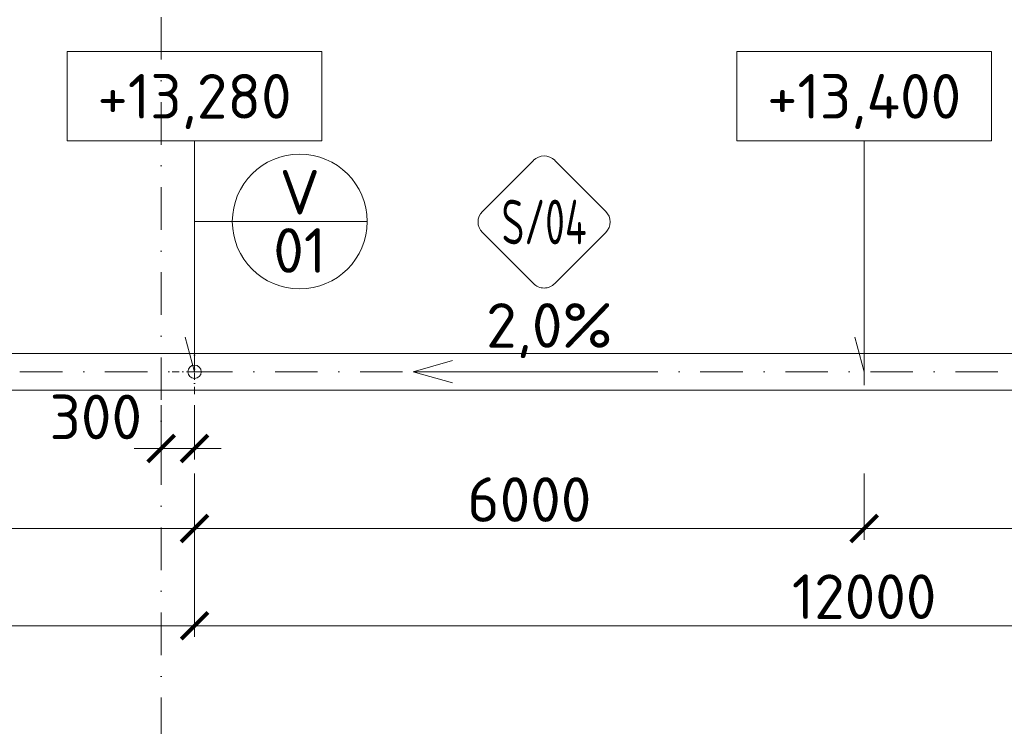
# Model space of a CAD drawing. Header units: millimetres. Extents: x 5450 to 1919026, y -34905 to 130825.
# Tile 29 of 154: x 84520 to 93343, y 72294 to 78624. Entities that reach past the tile are written whole.
import ezdxf
from ezdxf.enums import TextEntityAlignment as Align

# ---------------------------------------------------------------- set-up
doc = ezdxf.new("R2010")
doc.units = ezdxf.units.MM
doc.linetypes.add('CENTERX2', pattern=[101.6, 63.5, -12.7, 12.7, -12.7])
doc.linetypes.add('DASHDOT', pattern=[25.4, 12.7, -6.35, 0, -6.35])
doc.layers.get('Defpoints').update_dxf_attribs({"color": 8})
for name, color, linetype, lineweight in [('A99_N_kce-pohl', 1, 'Continuous', 9), ('A99_N_koty-200', 5, 'Continuous', 5), ('A99_N_koty-vysk', 160, 'Continuous', 5), ('A99_N_znaceni 200', 5, 'Continuous', 5), ('A99_S_osy', 1, 'CENTERX2', 5)]:
    doc.layers.add(name, color=color, linetype=linetype, lineweight=lineweight)
doc.styles.add('A99_kota', font='isocpeur.ttf', dxfattribs={"height": 2})
doc.styles.add('A99_popis', font='isocpeur.ttf')
doc.styles.add('ad_popis 100', font='isocpeur.ttf', dxfattribs={"height": 200})
doc.dimstyles.new('A99_kota_200 new', dxfattribs={"dimscale": 200, "dimtxt": 2, "dimasz": 1.2, "dimexe": 0.5, "dimexo": 1.5, "dimgap": 0.3, "dimtad": 1, "dimdec": 0, "dimzin": 3, "dimdsep": 46, "dimtxsty": 'A99_kota', "dimblk": 'ARCHTICK', "dimcen": 2.5, "dimazin": 2, "dimtfac": 0.75, "dimtdec": 0, "dimtmove": 2, "dimatfit": 0, "dimfxl": 4, "dimfxlon": 1, "dimtolj": 1, "dimtzin": 0, "dimlwd": 5, "dimlwe": 5, "dimarcsym": 0})

# ---------------------------------------------------------------- blocks, each defined once
blk = doc.blocks.new('*U20')
at = {"color": 0, "linetype": 'ByBlock'}
for p, q in [((5.7, -4), (5.7, -14.35)), ((5.7, -14.35), (5.286, -12.805))]:
    blk.add_line(p, q, dxfattribs=at)
blk.add_lwpolyline([(0, -4), (11.4, -4), (11.4, 0), (0, 0)], close=True, dxfattribs=at)
at = {"color": 0, "linetype": 'ByBlock', "style": 'A99_kota'}
for tag, p in [('VYSKA', (5.7, -2.241)), ('VYSKA_POPIS1', (5.7, -6.041)), ('VYSKA_POPIS2', (5.9, -9.541)), ('VYSKA_POPIS3', (5.9, -13.041))]:
    blk.add_attdef(tag, text='', height=2, dxfattribs=at).set_placement(p, align=Align.MIDDLE)
blk = doc.blocks.new('*U26')
at = {"color": 0}
for p, q in [((-0.721, 4.139), (-4.149, 0.711)), ((4.139, 0.711), (0.711, 4.139)), ((-4.149, -0.721), (-0.721, -4.149)), ((0.711, -4.149), (4.139, -0.721))]:
    blk.add_line(p, q, dxfattribs=at)
for centre, start, end in [((-0.005, 3.424), 45, 135), ((-3.433, -0.005), 135, 225), ((3.424, -0.005), 315, 45), ((-0.005, -3.433), 225, 315)]:
    blk.add_arc(centre, 1.012, start, end, dxfattribs=at)
at = {"color": 0, "linetype": 'ByBlock', "style": 'A99_popis', "width": 0.953108}
blk.add_attdef('SKLADBA', text='', height=3, rotation=0.01026, dxfattribs=at).set_placement((-2.863, -1.506), (2.855, -1.505), align=Align.FIT)
blk = doc.blocks.new('*U14')
at = {"color": 0, "linetype": 'ByBlock'}
blk.add_line((-3.02, 0), (3.02, 0), dxfattribs=at)
blk.add_circle((0, 0), 3.02, dxfattribs=at)
at = {"color": 0, "linetype": 'ByBlock', "style": 'A99_popis'}
for tag, p in [('KATEGORIE', (0, 1.31)), ('PRVEK', (0, -1.298))]:
    blk.add_attdef(tag, text='', height=2, dxfattribs=at).set_placement(p, align=Align.MIDDLE_CENTER)
blk = doc.blocks.new('_ArchTick')
at = {"color": 0, "linetype": 'ByBlock', "const_width": 0.15}
blk.add_lwpolyline([(-0.5, -0.5), (0.5, 0.5)], dxfattribs=at)
blk = doc.blocks.new('*D1443')
at = {"layer": 'A99_N_koty-200', "color": 0, "linetype": 'Continuous', "lineweight": 5, "transparency": 16777216}
for p, q in [((85787.3, 75170), (85787.3, 74682.5)), ((86087.3, 75170), (86087.3, 74682.5)), ((85787.3, 74782.5), (85547.3, 74782.5)), ((85787.3, 74782.5), (86087.3, 74782.5)), ((86087.3, 74782.5), (86327.3, 74782.5))]:
    blk.add_line(p, q, dxfattribs=at)
at = {"layer": 'Defpoints', "color": 0, "linetype": 'Continuous', "lineweight": 18, "transparency": 16777216}
for p in [(85787.3, 75470), (86087.3, 75470), (86087.3, 74782.5)]:
    blk.add_point(p, dxfattribs=at)
at = {"layer": 'A99_N_koty-200', "color": 0, "linetype": 'Continuous', "lineweight": 5, "transparency": 16777216, "xscale": 240, "yscale": 240, "zscale": 240}
blk.add_blockref('_ArchTick', (85787.3, 74782.5), dxfattribs=at)
at = {"layer": 'A99_N_koty-200', "color": 0, "linetype": 'Continuous', "lineweight": 5, "transparency": 16777216, "xscale": 240, "yscale": 240, "zscale": 240, "rotation": 180}
blk.add_blockref('_ArchTick', (86087.3, 74782.5), dxfattribs=at)
at = {"layer": 'A99_N_koty-200', "color": 0, "linetype": 'Continuous', "transparency": 16777216, "insert": (85202.3, 75065), "char_height": 400, "attachment_point": 5, "style": 'A99_kota'}
blk.add_mtext('\\A1;300', dxfattribs=at)
blk = doc.blocks.new('*D1447')
at = {"layer": 'A99_N_koty-200', "color": 0, "linetype": 'Continuous', "lineweight": 5, "transparency": 16777216}
for p, q in [((74087.3, 73995), (74087.3, 73095)), ((86087.3, 73995), (86087.3, 73095)), ((74087.3, 73195), (86087.3, 73195))]:
    blk.add_line(p, q, dxfattribs=at)
at = {"layer": 'Defpoints', "color": 0, "linetype": 'Continuous', "lineweight": 18, "transparency": 16777216}
for p in [(74087.3, 75470), (86087.3, 75470), (86087.3, 73195)]:
    blk.add_point(p, dxfattribs=at)
at = {"layer": 'A99_N_koty-200', "color": 0, "linetype": 'Continuous', "lineweight": 5, "transparency": 16777216, "xscale": 240, "yscale": 240, "zscale": 240, "rotation": 180}
blk.add_blockref('_ArchTick', (74087.3, 73195), dxfattribs=at)
at = {"layer": 'A99_N_koty-200', "color": 0, "linetype": 'Continuous', "lineweight": 5, "transparency": 16777216, "xscale": 240, "yscale": 240, "zscale": 240}
blk.add_blockref('_ArchTick', (86087.3, 73195), dxfattribs=at)
at = {"layer": 'A99_N_koty-200', "color": 0, "linetype": 'Continuous', "transparency": 16777216, "insert": (80087.3, 73455), "char_height": 400, "attachment_point": 5, "style": 'A99_kota'}
blk.add_mtext('\\A1;12000', dxfattribs=at)
blk = doc.blocks.new('*D1451')
at = {"layer": 'A99_N_koty-200', "color": 0, "linetype": 'Continuous', "lineweight": 5, "transparency": 16777216}
for p, q in [((80087.3, 74560), (80087.3, 73965)), ((86087.3, 74560), (86087.3, 73965)), ((86087.3, 74065), (80087.3, 74065))]:
    blk.add_line(p, q, dxfattribs=at)
at = {"layer": 'Defpoints', "color": 0, "linetype": 'Continuous', "lineweight": 18, "transparency": 16777216}
for p in [(80087.3, 74860), (86087.3, 74860), (80087.3, 74065)]:
    blk.add_point(p, dxfattribs=at)
at = {"layer": 'A99_N_koty-200', "color": 0, "linetype": 'Continuous', "lineweight": 5, "transparency": 16777216, "xscale": 240, "yscale": 240, "zscale": 240, "rotation": 180}
blk.add_blockref('_ArchTick', (80087.3, 74065), dxfattribs=at)
at = {"layer": 'A99_N_koty-200', "color": 0, "linetype": 'Continuous', "lineweight": 5, "transparency": 16777216, "xscale": 240, "yscale": 240, "zscale": 240}
blk.add_blockref('_ArchTick', (86087.3, 74065), dxfattribs=at)
at = {"layer": 'A99_N_koty-200', "color": 0, "linetype": 'Continuous', "transparency": 16777216, "insert": (83087.3, 74325), "char_height": 400, "attachment_point": 5, "style": 'A99_kota'}
blk.add_mtext('\\A1;6000', dxfattribs=at)
blk = doc.blocks.new('*D1301')
at = {"layer": 'A99_N_koty-200', "color": 0, "linetype": 'Continuous', "lineweight": 5, "transparency": 16777216}
for p, q in [((86087.3, 73995), (86087.3, 73095)), ((98087.3, 73995), (98087.3, 73095)), ((86087.3, 73195), (98087.3, 73195))]:
    blk.add_line(p, q, dxfattribs=at)
at = {"layer": 'Defpoints', "color": 0, "linetype": 'Continuous', "lineweight": 18, "transparency": 16777216}
for p in [(86087.3, 75470), (98087.3, 75470), (98087.3, 73195)]:
    blk.add_point(p, dxfattribs=at)
at = {"layer": 'A99_N_koty-200', "color": 0, "linetype": 'Continuous', "lineweight": 5, "transparency": 16777216, "xscale": 240, "yscale": 240, "zscale": 240, "rotation": 180}
blk.add_blockref('_ArchTick', (86087.3, 73195), dxfattribs=at)
at = {"layer": 'A99_N_koty-200', "color": 0, "linetype": 'Continuous', "lineweight": 5, "transparency": 16777216, "xscale": 240, "yscale": 240, "zscale": 240}
blk.add_blockref('_ArchTick', (98087.3, 73195), dxfattribs=at)
at = {"layer": 'A99_N_koty-200', "color": 0, "linetype": 'Continuous', "transparency": 16777216, "insert": (92087.3, 73455), "char_height": 400, "attachment_point": 5, "style": 'A99_kota'}
blk.add_mtext('\\A1;12000', dxfattribs=at)
blk = doc.blocks.new('*D1303')
at = {"layer": 'A99_N_koty-200', "color": 0, "linetype": 'Continuous', "lineweight": 5, "transparency": 16777216}
for p, q in [((86087.3, 74560), (86087.3, 73965)), ((92087.3, 74560), (92087.3, 73965)), ((86087.3, 74065), (92087.3, 74065))]:
    blk.add_line(p, q, dxfattribs=at)
at = {"layer": 'Defpoints', "color": 0, "linetype": 'Continuous', "lineweight": 18, "transparency": 16777216}
for p in [(86087.3, 74860), (92087.3, 74860), (92087.3, 74065)]:
    blk.add_point(p, dxfattribs=at)
at = {"layer": 'A99_N_koty-200', "color": 0, "linetype": 'Continuous', "lineweight": 5, "transparency": 16777216, "xscale": 240, "yscale": 240, "zscale": 240, "rotation": 180}
blk.add_blockref('_ArchTick', (86087.3, 74065), dxfattribs=at)
at = {"layer": 'A99_N_koty-200', "color": 0, "linetype": 'Continuous', "lineweight": 5, "transparency": 16777216, "xscale": 240, "yscale": 240, "zscale": 240}
blk.add_blockref('_ArchTick', (92087.3, 74065), dxfattribs=at)
at = {"layer": 'A99_N_koty-200', "color": 0, "linetype": 'Continuous', "transparency": 16777216, "insert": (89087.3, 74325), "char_height": 400, "attachment_point": 5, "style": 'A99_kota'}
blk.add_mtext('\\A1;6000', dxfattribs=at)
blk = doc.blocks.new('*D1305')
at = {"layer": 'A99_N_koty-200', "color": 0, "linetype": 'Continuous', "lineweight": 5, "transparency": 16777216}
for p, q in [((92087.3, 74560), (92087.3, 73965)), ((98087.3, 74560), (98087.3, 73965)), ((98087.3, 74065), (92087.3, 74065))]:
    blk.add_line(p, q, dxfattribs=at)
at = {"layer": 'Defpoints', "color": 0, "linetype": 'Continuous', "lineweight": 18, "transparency": 16777216}
for p in [(92087.3, 74860), (98087.3, 74860), (92087.3, 74065)]:
    blk.add_point(p, dxfattribs=at)
at = {"layer": 'A99_N_koty-200', "color": 0, "linetype": 'Continuous', "lineweight": 5, "transparency": 16777216, "xscale": 240, "yscale": 240, "zscale": 240, "rotation": 180}
blk.add_blockref('_ArchTick', (92087.3, 74065), dxfattribs=at)
at = {"layer": 'A99_N_koty-200', "color": 0, "linetype": 'Continuous', "lineweight": 5, "transparency": 16777216, "xscale": 240, "yscale": 240, "zscale": 240}
blk.add_blockref('_ArchTick', (98087.3, 74065), dxfattribs=at)
at = {"layer": 'A99_N_koty-200', "color": 0, "linetype": 'Continuous', "transparency": 16777216, "insert": (95087.3, 74325), "char_height": 400, "attachment_point": 5, "style": 'A99_kota'}
blk.add_mtext('\\A1;6000', dxfattribs=at)

msp = doc.modelspace()

# ---------------------------------------------------------------- linework, layer by layer
at = {"layer": 'A99_N_kce-pohl', "color": 1, "linetype": 'Continuous', "ltscale": 25}
msp.add_lwpolyline([(218477.3, 75305), (218477.3, 75635), (73787.3, 75635), (73787.3, 75305)], close=True, dxfattribs=at)
at = {"layer": 'A99_N_kce-pohl', "linetype": 'DASHDOT', "lineweight": 5, "ltscale": 5}
for points in [[(86087.3, 75270), (86087.3, 75670)], [(85887.3, 75470), (86287.3, 75470)]]:
    msp.add_lwpolyline(points, dxfattribs=at)
at = {"layer": 'A99_N_kce-pohl', "linetype": 'Continuous', "lineweight": 5}
msp.add_lwpolyline([(92087.3, 75350), (92087.3, 75590)], dxfattribs=at)
at = {"layer": 'A99_N_kce-pohl', "linetype": 'Continuous'}
msp.add_circle((86087.3, 75470), 60, dxfattribs=at)
at = {"layer": 'A99_N_koty-vysk'}
for points in [[(88047.3, 75470), (88397.3, 75570)], [(88047.3, 75470), (90047.3, 75470)], [(88047.3, 75470), (88397.3, 75370)]]:
    msp.add_lwpolyline(points, dxfattribs=at)
at = {"layer": 'A99_N_znaceni 200'}
msp.add_lwpolyline([(86425.8, 76816.5), (86087.3, 76816.5)], dxfattribs=at)
at = {"layer": 'A99_S_osy', "linetype": 'DASHDOT', "lineweight": 5, "ltscale": 30}
for points in [[(85787.3, 130470), (85787.3, 55600)], [(244182.3, 75470), (72162.3, 75470)]]:
    msp.add_lwpolyline(points, dxfattribs=at)

# ---------------------------------------------------------------- block references
at = {"layer": 'A99_N_koty-vysk', "xscale": 200, "yscale": 200, "zscale": 200}
for p, values in [((84947.3, 78340), {'VYSKA': '+13,280'}), ((90947.3, 78340), {'VYSKA': '+13,400'})]:
    msp.add_blockref('*U20', p, dxfattribs=at).add_auto_attribs(values)
at = {"layer": 'A99_N_znaceni 200', "xscale": 200, "yscale": 200, "zscale": 200}
msp.add_blockref('*U14', (87029.8, 76816.5), dxfattribs=at).add_auto_attribs({'KATEGORIE': 'V', 'PRVEK': '01'})
at = {"layer": 'A99_N_znaceni 200', "lineweight": 5}
ref = msp.add_blockref('*U26', (89219.8, 76812.5), dxfattribs=dict(at, xscale=133.3, yscale=133.3, zscale=133.3))
ref.add_attrib('SKLADBA', 'S/04', dxfattribs={"layer": '0', "color": 0, "linetype": 'ByBlock', "height": 399.9, "rotation": 0.01026, "style": 'A99_popis', "width": 0.635405}).set_placement((88838.1, 76611.8), (89600.4, 76611.9), align=Align.FIT)

# ---------------------------------------------------------------- texts
at = {"layer": 'A99_N_koty-vysk', "insert": (88700.3, 76085), "char_height": 400, "attachment_point": 1, "style": 'ad_popis 100'}
msp.add_mtext_dynamic_manual_height_columns('2,0%', width=673.852, gutter_width=2000, heights=[0], dxfattribs=at)

# ---------------------------------------------------------------- dimensions: what is measured, and where the dimension line sits
at = {"layer": 'A99_N_koty-200', "linetype": 'Continuous'}
for base, p1, p2, picture, middle in [((86087.3, 73195), (74087.3, 75470), (86087.3, 75470), '*D1447', (80087.3, 73455)), ((98087.3, 73195), (86087.3, 75470), (98087.3, 75470), '*D1301', (92087.3, 73455)), ((92087.3, 74065), (86087.3, 74860), (92087.3, 74860), '*D1303', (89087.3, 74325))]:
    dim = msp.add_linear_dim(base=base, p1=p1, p2=p2, dimstyle='A99_kota_200 new', override={"dimscale": 0, "dimtix": 1, "dimtofl": 1, "dimtmove": 2, "dimatfit": 0}, dxfattribs=at)
    dim.commit()
    dim.dimension.update_dxf_attribs({"geometry": picture, "text_midpoint": middle})
dim = msp.add_linear_dim(base=(86087.3, 74782.5), p1=(85787.3, 75470), p2=(86087.3, 75470), dimstyle='A99_kota_200 new', override={"dimscale": 0, "dimtix": 1, "dimtofl": 1, "dimtmove": 2, "dimatfit": 0}, dxfattribs=at)
dim.commit()
dim.dimension.update_dxf_attribs({"geometry": '*D1443', "text_midpoint": (85202.3, 75065), "dimtype": 160})
for base, p1, p2, picture, middle in [((80087.3, 74065), (86087.3, 74860), (80087.3, 74860), '*D1451', (83087.3, 74325)), ((92087.3, 74065), (98087.3, 74860), (92087.3, 74860), '*D1305', (95087.3, 74325))]:
    dim = msp.add_linear_dim(base=base, p1=p1, p2=p2, angle=180, dimstyle='A99_kota_200 new', override={"dimscale": 0, "dimtix": 1, "dimtofl": 1, "dimtmove": 2, "dimatfit": 0}, dxfattribs=at)
    dim.commit()
    dim.dimension.update_dxf_attribs({"geometry": picture, "text_midpoint": middle})

doc.saveas('drawing.dxf')
